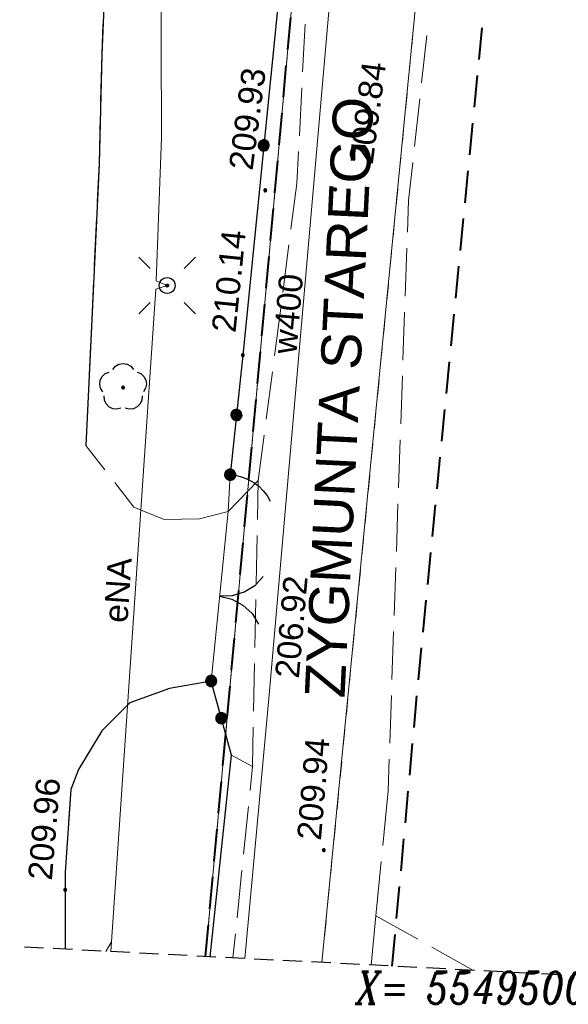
# Model space of a CAD drawing. Header units: metres. Extents: x 7419414 to 7419803, y 5549484 to 5549731.
# Tile 2 of 102: x 7419430 to 7419447, y 5549500 to 5549531. Entities that reach past the tile are written whole.
import ezdxf

# ---------------------------------------------------------------- set-up
doc = ezdxf.new("R2010")
doc.units = ezdxf.units.M
doc.header["$MEASUREMENT"] = 0
doc.layers.get('0').update_dxf_attribs({"color": 250})
for name, color, linetype, lineweight in [('EGDE', 7, 'Continuous', 13), ('EGUG', 96, 'Continuous', 13), ('GELULI_O', 7, 'Continuous', 13), ('GUPPRZ_O', 7, 'Continuous', 13), ('LINIE ROZGRANICZAJĄCE MPZP', 212, 'Continuous', 0), ('OTKJ', 7, 'Continuous', 13), ('OTKK', 7, 'Continuous', 30), ('OTOB', 7, 'Continuous', 13), ('OTOF', 7, 'Continuous', 13), ('OTOO', 7, 'Continuous', 30), ('OTRS_O', 7, 'Continuous', 13), ('SUEP', 1, 'Continuous', 13), ('SUEP_O', 1, 'Continuous', 13), ('SUWP', 5, 'Continuous', 13), ('SUWP_O', 5, 'Continuous', 13), ('UEEPA_512', 250, 'Continuous', 0), ('Zakres', 7, 'Continuous', 0)]:
    doc.layers.add(name, color=color, linetype=linetype, lineweight=lineweight)
doc.styles.add('Arial', font='arial.ttf')

msp = doc.modelspace()

# ---------------------------------------------------------------- hatches: boundary and pattern name
at = {"linetype": 'Continuous'}
for points in [[(7419437.535, 5549526.85), (7419437.49, 5549526.861), (7419437.45, 5549526.882), (7419437.417, 5549526.914), (7419437.392, 5549526.953), (7419437.379, 5549526.996), (7419437.378, 5549527.042), (7419437.388, 5549527.086), (7419437.41, 5549527.127), (7419437.441, 5549527.16), (7419437.48, 5549527.184), (7419437.524, 5549527.197), (7419437.569, 5549527.199), (7419437.614, 5549527.188), (7419437.654, 5549527.167), (7419437.687, 5549527.135), (7419437.712, 5549527.096), (7419437.725, 5549527.053), (7419437.726, 5549527.007), (7419437.716, 5549526.963), (7419437.694, 5549526.922), (7419437.663, 5549526.889), (7419437.624, 5549526.865), (7419437.58, 5549526.852)], [(7419437.535, 5549526.85), (7419437.49, 5549526.861), (7419437.45, 5549526.882), (7419437.417, 5549526.914), (7419437.392, 5549526.953), (7419437.379, 5549526.996), (7419437.378, 5549527.042), (7419437.388, 5549527.086), (7419437.41, 5549527.127), (7419437.441, 5549527.16), (7419437.48, 5549527.184), (7419437.524, 5549527.197), (7419437.569, 5549527.199), (7419437.614, 5549527.188), (7419437.654, 5549527.167), (7419437.687, 5549527.135), (7419437.712, 5549527.096), (7419437.725, 5549527.053), (7419437.726, 5549527.007), (7419437.716, 5549526.963), (7419437.694, 5549526.922), (7419437.663, 5549526.889), (7419437.624, 5549526.865), (7419437.58, 5549526.852)], [(7419437.6, 5549525.575), (7419437.588, 5549525.577), (7419437.577, 5549525.581), (7419437.568, 5549525.588), (7419437.561, 5549525.597), (7419437.557, 5549525.608), (7419437.555, 5549525.62), (7419437.557, 5549525.632), (7419437.561, 5549525.642), (7419437.568, 5549525.652), (7419437.577, 5549525.659), (7419437.588, 5549525.663), (7419437.6, 5549525.665), (7419437.612, 5549525.663), (7419437.622, 5549525.659), (7419437.632, 5549525.652), (7419437.639, 5549525.642), (7419437.643, 5549525.632), (7419437.645, 5549525.62), (7419437.643, 5549525.608), (7419437.639, 5549525.597), (7419437.632, 5549525.588), (7419437.622, 5549525.581), (7419437.612, 5549525.577)], [(7419439.79, 5549525.605), (7419439.778, 5549525.607), (7419439.768, 5549525.611), (7419439.758, 5549525.618), (7419439.751, 5549525.628), (7419439.747, 5549525.638), (7419439.745, 5549525.65), (7419439.747, 5549525.662), (7419439.751, 5549525.673), (7419439.758, 5549525.682), (7419439.768, 5549525.689), (7419439.778, 5549525.693), (7419439.79, 5549525.695), (7419439.802, 5549525.693), (7419439.812, 5549525.689), (7419439.822, 5549525.682), (7419439.829, 5549525.673), (7419439.833, 5549525.662), (7419439.835, 5549525.65), (7419439.833, 5549525.638), (7419439.829, 5549525.628), (7419439.822, 5549525.618), (7419439.812, 5549525.611), (7419439.802, 5549525.607)], [(7419434.532, 5549522.595), (7419434.52, 5549522.596), (7419434.51, 5549522.6), (7419434.5, 5549522.606), (7419434.493, 5549522.614), (7419434.488, 5549522.624), (7419434.485, 5549522.634), (7419434.485, 5549522.646), (7419434.489, 5549522.658), (7419434.495, 5549522.669), (7419434.506, 5549522.678), (7419434.517, 5549522.683), (7419434.529, 5549522.685), (7419434.542, 5549522.683), (7419434.551, 5549522.68), (7419434.56, 5549522.673), (7419434.568, 5549522.664), (7419434.573, 5549522.653), (7419434.575, 5549522.641), (7419434.574, 5549522.632), (7419434.571, 5549522.621), (7419434.563, 5549522.61), (7419434.555, 5549522.602), (7419434.544, 5549522.597)], [(7419436.896, 5549520.417), (7419436.884, 5549520.419), (7419436.873, 5549520.423), (7419436.864, 5549520.43), (7419436.857, 5549520.44), (7419436.853, 5549520.45), (7419436.851, 5549520.462), (7419436.853, 5549520.474), (7419436.857, 5549520.485), (7419436.864, 5549520.494), (7419436.873, 5549520.501), (7419436.884, 5549520.505), (7419436.896, 5549520.507), (7419436.908, 5549520.505), (7419436.918, 5549520.501), (7419436.928, 5549520.494), (7419436.935, 5549520.485), (7419436.939, 5549520.474), (7419436.941, 5549520.462), (7419436.939, 5549520.45), (7419436.935, 5549520.44), (7419436.928, 5549520.43), (7419436.918, 5549520.423), (7419436.908, 5549520.419)], [(7419433.15, 5549519.405), (7419433.136, 5549519.407), (7419433.124, 5549519.414), (7419433.114, 5549519.424), (7419433.107, 5549519.436), (7419433.105, 5549519.45), (7419433.107, 5549519.464), (7419433.114, 5549519.476), (7419433.124, 5549519.486), (7419433.136, 5549519.493), (7419433.15, 5549519.495), (7419433.164, 5549519.493), (7419433.176, 5549519.486), (7419433.186, 5549519.476), (7419433.193, 5549519.464), (7419433.195, 5549519.45), (7419433.193, 5549519.436), (7419433.186, 5549519.424), (7419433.176, 5549519.414), (7419433.164, 5549519.407)], [(7419436.68, 5549518.416), (7419436.636, 5549518.427), (7419436.596, 5549518.449), (7419436.562, 5549518.48), (7419436.539, 5549518.519), (7419436.526, 5549518.563), (7419436.524, 5549518.609), (7419436.535, 5549518.653), (7419436.557, 5549518.693), (7419436.588, 5549518.727), (7419436.627, 5549518.75), (7419436.671, 5549518.763), (7419436.717, 5549518.765), (7419436.761, 5549518.754), (7419436.801, 5549518.732), (7419436.835, 5549518.701), (7419436.858, 5549518.662), (7419436.871, 5549518.618), (7419436.873, 5549518.572), (7419436.862, 5549518.528), (7419436.84, 5549518.488), (7419436.809, 5549518.454), (7419436.77, 5549518.431), (7419436.726, 5549518.418)], [(7419436.68, 5549518.416), (7419436.636, 5549518.427), (7419436.596, 5549518.449), (7419436.562, 5549518.48), (7419436.539, 5549518.519), (7419436.526, 5549518.563), (7419436.524, 5549518.609), (7419436.535, 5549518.653), (7419436.557, 5549518.693), (7419436.588, 5549518.727), (7419436.627, 5549518.75), (7419436.671, 5549518.763), (7419436.717, 5549518.765), (7419436.761, 5549518.754), (7419436.801, 5549518.732), (7419436.835, 5549518.701), (7419436.858, 5549518.662), (7419436.871, 5549518.618), (7419436.873, 5549518.572), (7419436.862, 5549518.528), (7419436.84, 5549518.488), (7419436.809, 5549518.454), (7419436.77, 5549518.431), (7419436.726, 5549518.418)], [(7419436.483, 5549516.545), (7419436.438, 5549516.556), (7419436.398, 5549516.577), (7419436.365, 5549516.609), (7419436.341, 5549516.648), (7419436.328, 5549516.692), (7419436.327, 5549516.737), (7419436.338, 5549516.782), (7419436.359, 5549516.822), (7419436.391, 5549516.855), (7419436.43, 5549516.879), (7419436.474, 5549516.892), (7419436.519, 5549516.893), (7419436.564, 5549516.882), (7419436.604, 5549516.861), (7419436.637, 5549516.829), (7419436.661, 5549516.79), (7419436.674, 5549516.746), (7419436.675, 5549516.701), (7419436.664, 5549516.656), (7419436.643, 5549516.616), (7419436.611, 5549516.583), (7419436.572, 5549516.559), (7419436.528, 5549516.546)], [(7419435.91, 5549510.089), (7419435.864, 5549510.095), (7419435.822, 5549510.112), (7419435.786, 5549510.14), (7419435.758, 5549510.176), (7419435.74, 5549510.218), (7419435.734, 5549510.263), (7419435.74, 5549510.309), (7419435.757, 5549510.351), (7419435.785, 5549510.387), (7419435.821, 5549510.415), (7419435.863, 5549510.433), (7419435.908, 5549510.439), (7419435.954, 5549510.433), (7419435.996, 5549510.416), (7419436.032, 5549510.388), (7419436.06, 5549510.352), (7419436.078, 5549510.31), (7419436.084, 5549510.265), (7419436.078, 5549510.219), (7419436.061, 5549510.177), (7419436.033, 5549510.141), (7419435.997, 5549510.113), (7419435.955, 5549510.095)], [(7419436.226, 5549508.927), (7419436.181, 5549508.933), (7419436.139, 5549508.95), (7419436.102, 5549508.978), (7419436.074, 5549509.014), (7419436.057, 5549509.056), (7419436.051, 5549509.101), (7419436.056, 5549509.147), (7419436.074, 5549509.189), (7419436.101, 5549509.225), (7419436.137, 5549509.253), (7419436.18, 5549509.271), (7419436.225, 5549509.277), (7419436.27, 5549509.271), (7419436.312, 5549509.254), (7419436.349, 5549509.226), (7419436.377, 5549509.19), (7419436.394, 5549509.148), (7419436.4, 5549509.103), (7419436.395, 5549509.057), (7419436.377, 5549509.015), (7419436.35, 5549508.979), (7419436.314, 5549508.951), (7419436.271, 5549508.933)], [(7419436.226, 5549508.927), (7419436.181, 5549508.933), (7419436.139, 5549508.95), (7419436.102, 5549508.978), (7419436.074, 5549509.014), (7419436.057, 5549509.056), (7419436.051, 5549509.101), (7419436.056, 5549509.147), (7419436.074, 5549509.189), (7419436.101, 5549509.225), (7419436.137, 5549509.253), (7419436.18, 5549509.271), (7419436.225, 5549509.277), (7419436.27, 5549509.271), (7419436.312, 5549509.254), (7419436.349, 5549509.226), (7419436.377, 5549509.19), (7419436.394, 5549509.148), (7419436.4, 5549509.103), (7419436.395, 5549509.057), (7419436.377, 5549509.015), (7419436.35, 5549508.979), (7419436.314, 5549508.951), (7419436.271, 5549508.933)], [(7419439.43, 5549504.925), (7419439.418, 5549504.927), (7419439.407, 5549504.931), (7419439.398, 5549504.938), (7419439.391, 5549504.948), (7419439.387, 5549504.958), (7419439.385, 5549504.97), (7419439.387, 5549504.982), (7419439.391, 5549504.993), (7419439.398, 5549505.002), (7419439.407, 5549505.009), (7419439.418, 5549505.013), (7419439.43, 5549505.015), (7419439.442, 5549505.013), (7419439.452, 5549505.009), (7419439.462, 5549505.002), (7419439.469, 5549504.993), (7419439.473, 5549504.982), (7419439.475, 5549504.97), (7419439.473, 5549504.958), (7419439.469, 5549504.948), (7419439.462, 5549504.938), (7419439.452, 5549504.931), (7419439.442, 5549504.927)], [(7419431.34, 5549503.685), (7419431.328, 5549503.687), (7419431.318, 5549503.691), (7419431.308, 5549503.698), (7419431.301, 5549503.707), (7419431.297, 5549503.718), (7419431.295, 5549503.73), (7419431.297, 5549503.742), (7419431.301, 5549503.752), (7419431.308, 5549503.762), (7419431.318, 5549503.769), (7419431.328, 5549503.773), (7419431.34, 5549503.775), (7419431.352, 5549503.773), (7419431.363, 5549503.769), (7419431.372, 5549503.762), (7419431.379, 5549503.752), (7419431.383, 5549503.742), (7419431.385, 5549503.73), (7419431.383, 5549503.718), (7419431.379, 5549503.707), (7419431.372, 5549503.698), (7419431.363, 5549503.691), (7419431.352, 5549503.687)]]:
    msp.add_hatch(color=0, dxfattribs=at).paths.add_polyline_path(points)

# ---------------------------------------------------------------- linework, layer by layer
at = {"color": 0, "linetype": 'Continuous'}
for p, q in [((7419433.646, 5549523.524), (7419434, 5549523.17)), ((7419435.414, 5549523.524), (7419435.06, 5549523.17)), ((7419433.646, 5549521.756), (7419434, 5549522.11)), ((7419435.414, 5549521.756), (7419435.06, 5549522.11))]:
    msp.add_line(p, q, dxfattribs=at)
at = {"color": 0, "linetype": 'Continuous', "flags": 128}
for points in [[(7419437.569, 5549527.199), (7419437.524, 5549527.197), (7419437.48, 5549527.184), (7419437.441, 5549527.16), (7419437.41, 5549527.127), (7419437.388, 5549527.086), (7419437.378, 5549527.042), (7419437.379, 5549526.996), (7419437.392, 5549526.953), (7419437.417, 5549526.914), (7419437.45, 5549526.882), (7419437.49, 5549526.861), (7419437.535, 5549526.85), (7419437.58, 5549526.852), (7419437.624, 5549526.865), (7419437.663, 5549526.889), (7419437.694, 5549526.922), (7419437.716, 5549526.963), (7419437.726, 5549527.007), (7419437.725, 5549527.053), (7419437.712, 5549527.096), (7419437.687, 5549527.135), (7419437.654, 5549527.167), (7419437.614, 5549527.188), (7419437.569, 5549527.199)], [(7419437.569, 5549527.199), (7419437.524, 5549527.197), (7419437.48, 5549527.184), (7419437.441, 5549527.16), (7419437.41, 5549527.127), (7419437.388, 5549527.086), (7419437.378, 5549527.042), (7419437.379, 5549526.996), (7419437.392, 5549526.953), (7419437.417, 5549526.914), (7419437.45, 5549526.882), (7419437.49, 5549526.861), (7419437.535, 5549526.85), (7419437.58, 5549526.852), (7419437.624, 5549526.865), (7419437.663, 5549526.889), (7419437.694, 5549526.922), (7419437.716, 5549526.963), (7419437.726, 5549527.007), (7419437.725, 5549527.053), (7419437.712, 5549527.096), (7419437.687, 5549527.135), (7419437.654, 5549527.167), (7419437.614, 5549527.188), (7419437.569, 5549527.199)], [(7419437.555, 5549525.62), (7419437.557, 5549525.608), (7419437.561, 5549525.597), (7419437.568, 5549525.588), (7419437.577, 5549525.581), (7419437.588, 5549525.577), (7419437.6, 5549525.575), (7419437.612, 5549525.577), (7419437.622, 5549525.581), (7419437.632, 5549525.588), (7419437.639, 5549525.597), (7419437.643, 5549525.608), (7419437.645, 5549525.62), (7419437.643, 5549525.632), (7419437.639, 5549525.642), (7419437.632, 5549525.652), (7419437.622, 5549525.659), (7419437.612, 5549525.663), (7419437.6, 5549525.665), (7419437.588, 5549525.663), (7419437.577, 5549525.659), (7419437.568, 5549525.652), (7419437.561, 5549525.642), (7419437.557, 5549525.632), (7419437.555, 5549525.62)], [(7419439.745, 5549525.65), (7419439.747, 5549525.638), (7419439.751, 5549525.628), (7419439.758, 5549525.618), (7419439.768, 5549525.611), (7419439.778, 5549525.607), (7419439.79, 5549525.605), (7419439.802, 5549525.607), (7419439.812, 5549525.611), (7419439.822, 5549525.618), (7419439.829, 5549525.628), (7419439.833, 5549525.638), (7419439.835, 5549525.65), (7419439.833, 5549525.662), (7419439.829, 5549525.673), (7419439.822, 5549525.682), (7419439.812, 5549525.689), (7419439.802, 5549525.693), (7419439.79, 5549525.695), (7419439.778, 5549525.693), (7419439.768, 5549525.689), (7419439.758, 5549525.682), (7419439.751, 5549525.673), (7419439.747, 5549525.662), (7419439.745, 5549525.65)], [(7419434.53, 5549522.89), (7419434.595, 5549522.881), (7419434.655, 5549522.857), (7419434.707, 5549522.817), (7419434.747, 5549522.765), (7419434.771, 5549522.705), (7419434.78, 5549522.64), (7419434.771, 5549522.575), (7419434.747, 5549522.515), (7419434.707, 5549522.463), (7419434.655, 5549522.423), (7419434.595, 5549522.399), (7419434.53, 5549522.39), (7419434.465, 5549522.399), (7419434.405, 5549522.423), (7419434.353, 5549522.463), (7419434.313, 5549522.515), (7419434.289, 5549522.575), (7419434.28, 5549522.64), (7419434.289, 5549522.705), (7419434.313, 5549522.765), (7419434.353, 5549522.817), (7419434.405, 5549522.857), (7419434.465, 5549522.881), (7419434.53, 5549522.89)], [(7419434.529, 5549522.685), (7419434.542, 5549522.683), (7419434.551, 5549522.68), (7419434.56, 5549522.673), (7419434.568, 5549522.664), (7419434.573, 5549522.653), (7419434.575, 5549522.641), (7419434.574, 5549522.632), (7419434.571, 5549522.621), (7419434.563, 5549522.61), (7419434.555, 5549522.602), (7419434.544, 5549522.597), (7419434.532, 5549522.595), (7419434.52, 5549522.596), (7419434.51, 5549522.6), (7419434.5, 5549522.606), (7419434.493, 5549522.614), (7419434.488, 5549522.624), (7419434.485, 5549522.634), (7419434.485, 5549522.646), (7419434.489, 5549522.658), (7419434.495, 5549522.669), (7419434.506, 5549522.678), (7419434.517, 5549522.683), (7419434.529, 5549522.685)], [(7419436.851, 5549520.462), (7419436.853, 5549520.45), (7419436.857, 5549520.44), (7419436.864, 5549520.43), (7419436.873, 5549520.423), (7419436.884, 5549520.419), (7419436.896, 5549520.417), (7419436.908, 5549520.419), (7419436.918, 5549520.423), (7419436.928, 5549520.43), (7419436.935, 5549520.44), (7419436.939, 5549520.45), (7419436.941, 5549520.462), (7419436.939, 5549520.474), (7419436.935, 5549520.485), (7419436.928, 5549520.494), (7419436.918, 5549520.501), (7419436.908, 5549520.505), (7419436.896, 5549520.507), (7419436.884, 5549520.505), (7419436.873, 5549520.501), (7419436.864, 5549520.494), (7419436.857, 5549520.485), (7419436.853, 5549520.474), (7419436.851, 5549520.462)], [(7419433.15, 5549519.405), (7419433.164, 5549519.407), (7419433.176, 5549519.414), (7419433.186, 5549519.424), (7419433.193, 5549519.436), (7419433.195, 5549519.45), (7419433.193, 5549519.464), (7419433.186, 5549519.476), (7419433.176, 5549519.486), (7419433.164, 5549519.493), (7419433.15, 5549519.495), (7419433.136, 5549519.493), (7419433.124, 5549519.486), (7419433.114, 5549519.476), (7419433.107, 5549519.464), (7419433.105, 5549519.45), (7419433.107, 5549519.436), (7419433.114, 5549519.424), (7419433.124, 5549519.414), (7419433.136, 5549519.407), (7419433.15, 5549519.405)], [(7419436.717, 5549518.765), (7419436.671, 5549518.763), (7419436.627, 5549518.75), (7419436.588, 5549518.727), (7419436.557, 5549518.693), (7419436.535, 5549518.653), (7419436.524, 5549518.609), (7419436.526, 5549518.563), (7419436.539, 5549518.519), (7419436.562, 5549518.48), (7419436.596, 5549518.449), (7419436.636, 5549518.427), (7419436.68, 5549518.416), (7419436.726, 5549518.418), (7419436.77, 5549518.431), (7419436.809, 5549518.454), (7419436.84, 5549518.488), (7419436.862, 5549518.528), (7419436.873, 5549518.572), (7419436.871, 5549518.618), (7419436.858, 5549518.662), (7419436.835, 5549518.701), (7419436.801, 5549518.732), (7419436.761, 5549518.754), (7419436.717, 5549518.765)], [(7419436.717, 5549518.765), (7419436.671, 5549518.763), (7419436.627, 5549518.75), (7419436.588, 5549518.727), (7419436.557, 5549518.693), (7419436.535, 5549518.653), (7419436.524, 5549518.609), (7419436.526, 5549518.563), (7419436.539, 5549518.519), (7419436.562, 5549518.48), (7419436.596, 5549518.449), (7419436.636, 5549518.427), (7419436.68, 5549518.416), (7419436.726, 5549518.418), (7419436.77, 5549518.431), (7419436.809, 5549518.454), (7419436.84, 5549518.488), (7419436.862, 5549518.528), (7419436.873, 5549518.572), (7419436.871, 5549518.618), (7419436.858, 5549518.662), (7419436.835, 5549518.701), (7419436.801, 5549518.732), (7419436.761, 5549518.754), (7419436.717, 5549518.765)], [(7419436.519, 5549516.893), (7419436.474, 5549516.892), (7419436.43, 5549516.879), (7419436.391, 5549516.855), (7419436.359, 5549516.822), (7419436.338, 5549516.782), (7419436.327, 5549516.737), (7419436.328, 5549516.692), (7419436.341, 5549516.648), (7419436.365, 5549516.609), (7419436.398, 5549516.577), (7419436.438, 5549516.556), (7419436.483, 5549516.545), (7419436.528, 5549516.546), (7419436.572, 5549516.559), (7419436.611, 5549516.583), (7419436.643, 5549516.616), (7419436.664, 5549516.656), (7419436.675, 5549516.701), (7419436.674, 5549516.746), (7419436.661, 5549516.79), (7419436.637, 5549516.829), (7419436.604, 5549516.861), (7419436.564, 5549516.882), (7419436.519, 5549516.893)], [(7419435.955, 5549510.095), (7419435.997, 5549510.113), (7419436.033, 5549510.141), (7419436.061, 5549510.177), (7419436.078, 5549510.219), (7419436.084, 5549510.265), (7419436.078, 5549510.31), (7419436.06, 5549510.352), (7419436.032, 5549510.388), (7419435.996, 5549510.416), (7419435.954, 5549510.433), (7419435.908, 5549510.439), (7419435.863, 5549510.433), (7419435.821, 5549510.415), (7419435.785, 5549510.387), (7419435.757, 5549510.351), (7419435.74, 5549510.309), (7419435.734, 5549510.263), (7419435.74, 5549510.218), (7419435.758, 5549510.176), (7419435.786, 5549510.14), (7419435.822, 5549510.112), (7419435.864, 5549510.095), (7419435.91, 5549510.089), (7419435.955, 5549510.095)], [(7419436.271, 5549508.933), (7419436.314, 5549508.951), (7419436.35, 5549508.979), (7419436.377, 5549509.015), (7419436.395, 5549509.057), (7419436.4, 5549509.103), (7419436.394, 5549509.148), (7419436.377, 5549509.19), (7419436.349, 5549509.226), (7419436.312, 5549509.254), (7419436.27, 5549509.271), (7419436.225, 5549509.277), (7419436.18, 5549509.271), (7419436.137, 5549509.253), (7419436.101, 5549509.225), (7419436.074, 5549509.189), (7419436.056, 5549509.147), (7419436.051, 5549509.101), (7419436.057, 5549509.056), (7419436.074, 5549509.014), (7419436.102, 5549508.978), (7419436.139, 5549508.95), (7419436.181, 5549508.933), (7419436.226, 5549508.927), (7419436.271, 5549508.933)], [(7419436.271, 5549508.933), (7419436.314, 5549508.951), (7419436.35, 5549508.979), (7419436.377, 5549509.015), (7419436.395, 5549509.057), (7419436.4, 5549509.103), (7419436.394, 5549509.148), (7419436.377, 5549509.19), (7419436.349, 5549509.226), (7419436.312, 5549509.254), (7419436.27, 5549509.271), (7419436.225, 5549509.277), (7419436.18, 5549509.271), (7419436.137, 5549509.253), (7419436.101, 5549509.225), (7419436.074, 5549509.189), (7419436.056, 5549509.147), (7419436.051, 5549509.101), (7419436.057, 5549509.056), (7419436.074, 5549509.014), (7419436.102, 5549508.978), (7419436.139, 5549508.95), (7419436.181, 5549508.933), (7419436.226, 5549508.927), (7419436.271, 5549508.933)], [(7419439.385, 5549504.97), (7419439.387, 5549504.958), (7419439.391, 5549504.948), (7419439.398, 5549504.938), (7419439.407, 5549504.931), (7419439.418, 5549504.927), (7419439.43, 5549504.925), (7419439.442, 5549504.927), (7419439.452, 5549504.931), (7419439.462, 5549504.938), (7419439.469, 5549504.948), (7419439.473, 5549504.958), (7419439.475, 5549504.97), (7419439.473, 5549504.982), (7419439.469, 5549504.993), (7419439.462, 5549505.002), (7419439.452, 5549505.009), (7419439.442, 5549505.013), (7419439.43, 5549505.015), (7419439.418, 5549505.013), (7419439.407, 5549505.009), (7419439.398, 5549505.002), (7419439.391, 5549504.993), (7419439.387, 5549504.982), (7419439.385, 5549504.97)], [(7419431.295, 5549503.73), (7419431.297, 5549503.718), (7419431.301, 5549503.707), (7419431.308, 5549503.698), (7419431.318, 5549503.691), (7419431.328, 5549503.687), (7419431.34, 5549503.685), (7419431.352, 5549503.687), (7419431.363, 5549503.691), (7419431.372, 5549503.698), (7419431.379, 5549503.707), (7419431.383, 5549503.718), (7419431.385, 5549503.73), (7419431.383, 5549503.742), (7419431.379, 5549503.752), (7419431.372, 5549503.762), (7419431.363, 5549503.769), (7419431.352, 5549503.773), (7419431.34, 5549503.775), (7419431.328, 5549503.773), (7419431.318, 5549503.769), (7419431.308, 5549503.762), (7419431.301, 5549503.752), (7419431.297, 5549503.742), (7419431.295, 5549503.73)]]:
    msp.add_lwpolyline(points, close=True, dxfattribs=at)
for points in [[(7419432.826, 5549520.013), (7419432.909, 5549520.113), (7419433.022, 5549520.177), (7419433.15, 5549520.2), (7419433.278, 5549520.177), (7419433.391, 5549520.113), (7419433.474, 5549520.013)], [(7419432.514, 5549519.316), (7419432.445, 5549519.426), (7419432.419, 5549519.553), (7419432.437, 5549519.682), (7419432.498, 5549519.797), (7419432.594, 5549519.884), (7419432.714, 5549519.932)], [(7419433.586, 5549519.932), (7419433.706, 5549519.884), (7419433.802, 5549519.797), (7419433.863, 5549519.682), (7419433.881, 5549519.553), (7419433.855, 5549519.426), (7419433.786, 5549519.316)], [(7419433.081, 5549518.804), (7419432.955, 5549518.772), (7419432.826, 5549518.786), (7419432.709, 5549518.843), (7419432.619, 5549518.937), (7419432.566, 5549519.055), (7419432.557, 5549519.185)], [(7419433.743, 5549519.185), (7419433.734, 5549519.055), (7419433.681, 5549518.937), (7419433.591, 5549518.843), (7419433.474, 5549518.786), (7419433.345, 5549518.772), (7419433.219, 5549518.804)], [(7419436.501, 5549516.719), (7419436.696, 5549516.695), (7419436.886, 5549516.646), (7419437.068, 5549516.573), (7419437.238, 5549516.476), (7419437.395, 5549516.358), (7419437.535, 5549516.22), (7419437.656, 5549516.066), (7419437.756, 5549515.897)], [(7419437.539, 5549513.535), (7419437.271, 5549513.249), (7419436.939, 5549513.043), (7419436.564, 5549512.929), (7419436.172, 5549512.917)], [(7419436.172, 5549512.917), (7419436.554, 5549512.828), (7419436.899, 5549512.643), (7419437.185, 5549512.375), (7419437.391, 5549512.042)]]:
    msp.add_lwpolyline(points, dxfattribs=at)
at = {"layer": 'EGDE', "color": 250, "linetype": 'Continuous', "lineweight": 0, "flags": 128}
for points in [[(7419622.687, 5549655.462), (7419619.81, 5549655.03), (7419609.66, 5549653.24), (7419589.07, 5549649.42), (7419557.7, 5549643.96), (7419540.13, 5549643.06), (7419523.27, 5549643.29), (7419509.38, 5549641.39), (7419462.29, 5549628.43), (7419462.45, 5549628.77), (7419446.03, 5549630.99), (7419446.66, 5549622.15), (7419435.73, 5549501.644)], [(7419439.375, 5549501.456), (7419449.43, 5549604.09), (7419450.45, 5549614.49), (7419451.3, 5549617.85), (7419452.51, 5549620.06), (7419454.77, 5549622.45), (7419458.98, 5549625.04), (7419462.38, 5549626.43), (7419462.7, 5549626.56), (7419482.9, 5549629.97), (7419487.71, 5549630.61), (7419562.5, 5549640.55), (7419590.93, 5549644.33), (7419591.23, 5549646.31), (7419603.9, 5549648.9), (7419609.52, 5549650.05), (7419619.85, 5549651.97), (7419622.322, 5549652.355)], [(7419435.73, 5549501.644), (7419446.66, 5549622.15), (7419446.03, 5549630.99), (7419445.69, 5549630.61), (7419433.076, 5549628.608)], [(7419447.714, 5549501.025), (7419450.09, 5549531.19), (7419459.99, 5549593.07), (7419462.12, 5549617.26), (7419462.22, 5549620.86), (7419457.3, 5549616.58), (7419452.54, 5549610.11), (7419449.43, 5549604.09), (7419439.375, 5549501.456)]]:
    msp.add_lwpolyline(points, dxfattribs=at)
at = {"layer": 'EGUG', "color": 96, "linetype": 'Continuous', "lineweight": 13}
for p, q in [((7419438.327, 5549530.277), (7419438.372, 5549530.775)), ((7419438.372, 5549530.775), (7419438.327, 5549530.277)), ((7419442.233, 5549530.629), (7419442.185, 5549530.131)), ((7419442.185, 5549530.131), (7419442.233, 5549530.629)), ((7419438.237, 5549529.281), (7419438.282, 5549529.779)), ((7419438.282, 5549529.779), (7419438.237, 5549529.281)), ((7419442.136, 5549529.634), (7419442.087, 5549529.136)), ((7419442.087, 5549529.136), (7419442.136, 5549529.634)), ((7419438.146, 5549528.285), (7419438.192, 5549528.783)), ((7419438.192, 5549528.783), (7419438.146, 5549528.285)), ((7419442.038, 5549528.638), (7419441.99, 5549528.141)), ((7419441.99, 5549528.141), (7419442.038, 5549528.638)), ((7419438.056, 5549527.289), (7419438.101, 5549527.787)), ((7419438.101, 5549527.787), (7419438.056, 5549527.289)), ((7419441.941, 5549527.643), (7419441.892, 5549527.146)), ((7419441.892, 5549527.146), (7419441.941, 5549527.643)), ((7419437.966, 5549526.293), (7419438.011, 5549526.791)), ((7419438.011, 5549526.791), (7419437.966, 5549526.293)), ((7419441.843, 5549526.648), (7419441.795, 5549526.15)), ((7419441.795, 5549526.15), (7419441.843, 5549526.648)), ((7419437.875, 5549525.297), (7419437.921, 5549525.795)), ((7419437.921, 5549525.795), (7419437.875, 5549525.297)), ((7419441.746, 5549525.653), (7419441.697, 5549525.155)), ((7419441.697, 5549525.155), (7419441.746, 5549525.653)), ((7419437.785, 5549524.301), (7419437.83, 5549524.799)), ((7419437.83, 5549524.799), (7419437.785, 5549524.301)), ((7419441.648, 5549524.658), (7419441.6, 5549524.16)), ((7419441.6, 5549524.16), (7419441.648, 5549524.658)), ((7419437.695, 5549523.306), (7419437.74, 5549523.803)), ((7419437.74, 5549523.803), (7419437.695, 5549523.306)), ((7419441.551, 5549523.662), (7419441.502, 5549523.165)), ((7419441.502, 5549523.165), (7419441.551, 5549523.662)), ((7419437.604, 5549522.31), (7419437.65, 5549522.808)), ((7419437.65, 5549522.808), (7419437.604, 5549522.31)), ((7419441.453, 5549522.667), (7419441.405, 5549522.169)), ((7419441.405, 5549522.169), (7419441.453, 5549522.667)), ((7419437.514, 5549521.314), (7419437.559, 5549521.812)), ((7419437.559, 5549521.812), (7419437.514, 5549521.314)), ((7419441.356, 5549521.672), (7419441.307, 5549521.174)), ((7419441.307, 5549521.174), (7419441.356, 5549521.672)), ((7419437.424, 5549520.318), (7419437.469, 5549520.816)), ((7419437.469, 5549520.816), (7419437.424, 5549520.318)), ((7419441.258, 5549520.677), (7419441.21, 5549520.179)), ((7419441.21, 5549520.179), (7419441.258, 5549520.677)), ((7419437.334, 5549519.322), (7419437.379, 5549519.82)), ((7419437.379, 5549519.82), (7419437.334, 5549519.322)), ((7419441.161, 5549519.681), (7419441.112, 5549519.184)), ((7419441.112, 5549519.184), (7419441.161, 5549519.681)), ((7419437.243, 5549518.326), (7419437.288, 5549518.824)), ((7419437.288, 5549518.824), (7419437.243, 5549518.326)), ((7419441.063, 5549518.686), (7419441.015, 5549518.188)), ((7419441.015, 5549518.188), (7419441.063, 5549518.686)), ((7419437.153, 5549517.33), (7419437.198, 5549517.828)), ((7419437.198, 5549517.828), (7419437.153, 5549517.33)), ((7419440.966, 5549517.691), (7419440.917, 5549517.193)), ((7419440.917, 5549517.193), (7419440.966, 5549517.691)), ((7419437.063, 5549516.334), (7419437.108, 5549516.832)), ((7419437.108, 5549516.832), (7419437.063, 5549516.334)), ((7419440.868, 5549516.696), (7419440.82, 5549516.198)), ((7419440.82, 5549516.198), (7419440.868, 5549516.696)), ((7419436.972, 5549515.338), (7419437.017, 5549515.836)), ((7419437.017, 5549515.836), (7419436.972, 5549515.338)), ((7419440.771, 5549515.7), (7419440.722, 5549515.203)), ((7419440.722, 5549515.203), (7419440.771, 5549515.7)), ((7419436.882, 5549514.342), (7419436.927, 5549514.84)), ((7419436.927, 5549514.84), (7419436.882, 5549514.342)), ((7419440.673, 5549514.705), (7419440.625, 5549514.208)), ((7419440.625, 5549514.208), (7419440.673, 5549514.705)), ((7419436.792, 5549513.346), (7419436.837, 5549513.844)), ((7419436.837, 5549513.844), (7419436.792, 5549513.346)), ((7419440.576, 5549513.71), (7419440.527, 5549513.212)), ((7419440.527, 5549513.212), (7419440.576, 5549513.71)), ((7419436.701, 5549512.351), (7419436.746, 5549512.848)), ((7419436.746, 5549512.848), (7419436.701, 5549512.351)), ((7419440.478, 5549512.715), (7419440.43, 5549512.217)), ((7419440.43, 5549512.217), (7419440.478, 5549512.715)), ((7419436.611, 5549511.355), (7419436.656, 5549511.853)), ((7419436.656, 5549511.853), (7419436.611, 5549511.355)), ((7419440.381, 5549511.719), (7419440.332, 5549511.222)), ((7419440.332, 5549511.222), (7419440.381, 5549511.719)), ((7419436.521, 5549510.359), (7419436.566, 5549510.857)), ((7419436.566, 5549510.857), (7419436.521, 5549510.359)), ((7419440.283, 5549510.724), (7419440.235, 5549510.227)), ((7419440.235, 5549510.227), (7419440.283, 5549510.724)), ((7419436.43, 5549509.363), (7419436.475, 5549509.861)), ((7419436.475, 5549509.861), (7419436.43, 5549509.363)), ((7419440.186, 5549509.729), (7419440.137, 5549509.231)), ((7419440.137, 5549509.231), (7419440.186, 5549509.729)), ((7419436.34, 5549508.367), (7419436.385, 5549508.865)), ((7419436.385, 5549508.865), (7419436.34, 5549508.367)), ((7419440.088, 5549508.734), (7419440.04, 5549508.236)), ((7419440.04, 5549508.236), (7419440.088, 5549508.734)), ((7419436.25, 5549507.371), (7419436.295, 5549507.869)), ((7419436.295, 5549507.869), (7419436.25, 5549507.371)), ((7419439.991, 5549507.739), (7419439.942, 5549507.241)), ((7419439.942, 5549507.241), (7419439.991, 5549507.739)), ((7419436.159, 5549506.375), (7419436.204, 5549506.873)), ((7419436.204, 5549506.873), (7419436.159, 5549506.375)), ((7419439.893, 5549506.743), (7419439.845, 5549506.246)), ((7419439.845, 5549506.246), (7419439.893, 5549506.743)), ((7419436.069, 5549505.379), (7419436.114, 5549505.877)), ((7419436.114, 5549505.877), (7419436.069, 5549505.379)), ((7419439.796, 5549505.748), (7419439.747, 5549505.25)), ((7419439.747, 5549505.25), (7419439.796, 5549505.748)), ((7419435.979, 5549504.383), (7419436.024, 5549504.881)), ((7419436.024, 5549504.881), (7419435.979, 5549504.383)), ((7419439.698, 5549504.753), (7419439.65, 5549504.255)), ((7419439.65, 5549504.255), (7419439.698, 5549504.753)), ((7419435.888, 5549503.387), (7419435.933, 5549503.885)), ((7419435.933, 5549503.885), (7419435.888, 5549503.387)), ((7419439.601, 5549503.758), (7419439.552, 5549503.26)), ((7419439.552, 5549503.26), (7419439.601, 5549503.758)), ((7419435.798, 5549502.391), (7419435.843, 5549502.889)), ((7419435.843, 5549502.889), (7419435.798, 5549502.391)), ((7419439.503, 5549502.762), (7419439.455, 5549502.265)), ((7419439.455, 5549502.265), (7419439.503, 5549502.762)), ((7419435.73, 5549501.644), (7419435.753, 5549501.893)), ((7419435.753, 5549501.893), (7419435.73, 5549501.644)), ((7419439.406, 5549501.767), (7419439.375, 5549501.456)), ((7419439.375, 5549501.456), (7419439.406, 5549501.767))]:
    msp.add_line(p, q, dxfattribs=at)
at = {"layer": 'LINIE ROZGRANICZAJĄCE MPZP', "color": 212, "linetype": 'Continuous', "lineweight": 40}
for p, q in [((7419438.305, 5549530.028), (7419438.395, 5549531.024)), ((7419444.292, 5549529.712), (7419444.389, 5549530.708)), ((7419438.169, 5549528.534), (7419438.259, 5549529.53)), ((7419444.146, 5549528.219), (7419444.243, 5549529.215)), ((7419438.034, 5549527.04), (7419438.124, 5549528.036)), ((7419444, 5549526.726), (7419444.097, 5549527.722)), ((7419437.898, 5549525.546), (7419437.988, 5549526.542)), ((7419443.854, 5549525.234), (7419443.952, 5549526.229)), ((7419437.763, 5549524.052), (7419437.853, 5549525.048)), ((7419443.709, 5549523.741), (7419443.806, 5549524.736)), ((7419437.627, 5549522.558), (7419437.717, 5549523.554)), ((7419443.563, 5549522.248), (7419443.66, 5549523.243)), ((7419437.492, 5549521.065), (7419437.582, 5549522.06)), ((7419443.417, 5549520.755), (7419443.514, 5549521.75)), ((7419437.356, 5549519.571), (7419437.446, 5549520.567)), ((7419443.271, 5549519.262), (7419443.368, 5549520.257)), ((7419437.221, 5549518.077), (7419437.311, 5549519.073)), ((7419443.125, 5549517.769), (7419443.223, 5549518.764)), ((7419437.085, 5549516.583), (7419437.175, 5549517.579)), ((7419442.979, 5549516.276), (7419443.077, 5549517.271)), ((7419436.95, 5549515.089), (7419437.04, 5549516.085)), ((7419442.834, 5549514.783), (7419442.931, 5549515.779)), ((7419436.814, 5549513.595), (7419436.904, 5549514.591)), ((7419442.688, 5549513.29), (7419442.785, 5549514.286)), ((7419436.679, 5549512.101), (7419436.769, 5549513.097)), ((7419442.542, 5549511.798), (7419442.639, 5549512.793)), ((7419436.543, 5549510.607), (7419436.633, 5549511.603)), ((7419442.396, 5549510.305), (7419442.493, 5549511.3)), ((7419436.408, 5549509.114), (7419436.498, 5549510.109)), ((7419442.257, 5549508.811), (7419442.348, 5549509.807)), ((7419436.272, 5549507.62), (7419436.362, 5549508.616)), ((7419442.121, 5549507.317), (7419442.212, 5549508.313)), ((7419436.137, 5549506.126), (7419436.227, 5549507.122)), ((7419441.984, 5549505.824), (7419442.075, 5549506.819)), ((7419436.001, 5549504.632), (7419436.091, 5549505.628)), ((7419441.848, 5549504.33), (7419441.939, 5549505.326)), ((7419435.866, 5549503.138), (7419435.956, 5549504.134)), ((7419441.712, 5549502.836), (7419441.803, 5549503.832)), ((7419435.73, 5549501.644), (7419435.82, 5549502.64)), ((7419441.575, 5549501.342), (7419441.666, 5549502.338))]:
    msp.add_line(p, q, dxfattribs=at)
at = {"layer": 'OTKJ', "color": 250, "linetype": 'Continuous', "lineweight": 13}
for p, q in [((7419432.52, 5549530.824), (7419432.48, 5549529.87)), ((7419438.77, 5549529.326), (7419438.848, 5549530.824)), ((7419442.655, 5549530.47), (7419442.49, 5549528.979)), ((7419432.48, 5549529.87), (7419432.446, 5549528.41)), ((7419438.667, 5549527.329), (7419438.745, 5549528.827)), ((7419442.434, 5549528.482), (7419442.268, 5549526.991)), ((7419432.434, 5549527.91), (7419432.4, 5549526.45)), ((7419438.59, 5549525.83), (7419438.642, 5549526.83)), ((7419442.213, 5549526.494), (7419442.08, 5549525.3)), ((7419432.4, 5549526.45), (7419432.344, 5549525.264)), ((7419438.405, 5549524.408), (7419438.59, 5549525.83)), ((7419442.08, 5549525.3), (7419442.046, 5549524.308)), ((7419432.32, 5549524.764), (7419432.25, 5549523.266)), ((7419438.146, 5549522.425), (7419438.34, 5549523.912)), ((7419442.029, 5549523.808), (7419441.977, 5549522.309)), ((7419432.226, 5549522.766), (7419432.17, 5549521.58)), ((7419437.888, 5549520.441), (7419438.082, 5549521.929)), ((7419432.17, 5549521.58), (7419432.087, 5549519.86)), ((7419441.96, 5549521.81), (7419441.908, 5549520.31)), ((7419437.63, 5549518.458), (7419437.824, 5549519.945)), ((7419441.891, 5549519.811), (7419441.839, 5549518.312)), ((7419432.063, 5549519.36), (7419431.98, 5549517.64)), ((7419437.38, 5549516.54), (7419437.565, 5549517.962)), ((7419431.98, 5549517.64), (7419432.581, 5549516.872)), ((7419441.822, 5549517.812), (7419441.771, 5549516.313)), ((7419432.889, 5549516.478), (7419433.49, 5549515.71)), ((7419436.436, 5549515.57), (7419437.38, 5549516.54)), ((7419437.38, 5549516.54), (7419437.356, 5549515.316)), ((7419437.356, 5549515.316), (7419437.38, 5549516.54)), ((7419433.49, 5549515.71), (7419434.44, 5549515.32)), ((7419441.753, 5549515.813), (7419441.702, 5549514.314)), ((7419435.54, 5549515.34), (7419436.436, 5549515.57)), ((7419434.44, 5549515.32), (7419435.54, 5549515.34)), ((7419437.346, 5549514.816), (7419437.316, 5549513.317)), ((7419437.316, 5549513.317), (7419437.346, 5549514.816)), ((7419441.685, 5549513.814), (7419441.633, 5549512.315)), ((7419437.306, 5549512.817), (7419437.276, 5549511.317)), ((7419437.276, 5549511.317), (7419437.306, 5549512.817)), ((7419441.616, 5549511.816), (7419441.564, 5549510.316)), ((7419437.266, 5549510.817), (7419437.236, 5549509.318)), ((7419437.236, 5549509.318), (7419437.266, 5549510.817)), ((7419435.909, 5549510.264), (7419434.6, 5549510.03)), ((7419436.16, 5549509.343), (7419435.909, 5549510.264)), ((7419434.6, 5549510.03), (7419433.36, 5549509.58)), ((7419433.36, 5549509.58), (7419432.48, 5549508.71)), ((7419441.547, 5549509.817), (7419441.495, 5549508.318)), ((7419432.48, 5549508.71), (7419431.75, 5549507.5)), ((7419436.542, 5549507.94), (7419436.291, 5549508.861)), ((7419437.226, 5549508.818), (7419437.202, 5549507.594)), ((7419437.202, 5549507.594), (7419437.226, 5549508.818)), ((7419437.202, 5549507.594), (7419436.542, 5549507.94)), ((7419441.478, 5549507.818), (7419441.444, 5549506.826)), ((7419431.75, 5549507.5), (7419431.51, 5549506.87)), ((7419437.124, 5549506.835), (7419437.202, 5549507.594)), ((7419431.51, 5549506.87), (7419431.441, 5549505.824)), ((7419441.444, 5549506.826), (7419441.276, 5549505.119)), ((7419436.92, 5549504.846), (7419437.073, 5549506.338)), ((7419431.409, 5549505.326), (7419431.34, 5549504.28)), ((7419441.228, 5549504.621), (7419441.06, 5549502.914)), ((7419431.34, 5549504.28), (7419431.34, 5549503.326)), ((7419436.716, 5549502.856), (7419436.869, 5549504.348)), ((7419431.34, 5549502.826), (7419431.34, 5549501.871)), ((7419440.909, 5549501.377), (7419441.06, 5549502.914)), ((7419441.06, 5549502.914), (7419440.909, 5549501.377)), ((7419441.06, 5549502.914), (7419442.371, 5549502.184)), ((7419436.587, 5549501.6), (7419436.665, 5549502.359)), ((7419442.808, 5549501.941), (7419444.118, 5549501.211))]:
    msp.add_line(p, q, dxfattribs=at)
at = {"layer": 'OTKK', "color": 250, "linetype": 'Continuous', "lineweight": 30, "flags": 128}
for points in [[(7419428.875, 5549581.236), (7419429.31, 5549580.76), (7419430.21, 5549579.65), (7419430.96, 5549578.6), (7419431.89, 5549577.21), (7419432.39, 5549576.23), (7419432.96, 5549574.67), (7419433.42, 5549573.14), (7419433.91, 5549570.96), (7419433.97, 5549570.71), (7419434.08, 5549570.21), (7419434.19, 5549568.72), (7419434.27, 5549566.73), (7419434.22, 5549564.7), (7419433.64, 5549553.97), (7419433.2, 5549546.82), (7419432.92, 5549540.27), (7419432.48, 5549529.87), (7419432.4, 5549526.45), (7419432.17, 5549521.58), (7419431.98, 5549517.64)], [(7419435.909, 5549510.264), (7419434.6, 5549510.03), (7419433.36, 5549509.58), (7419432.48, 5549508.71), (7419431.75, 5549507.5), (7419431.51, 5549506.87), (7419431.34, 5549504.28), (7419431.34, 5549501.871)]]:
    msp.add_lwpolyline(points, dxfattribs=at)
at = {"layer": 'OTOB', "color": 250, "linetype": 'Continuous', "lineweight": 13}
msp.add_line((7419435.909, 5549510.264), (7419436.436, 5549515.57), dxfattribs=at)
at = {"layer": 'OTOF', "color": 250, "linetype": 'Continuous', "lineweight": 13}
msp.add_line((7419436.436, 5549515.57), (7419436.501, 5549516.719), dxfattribs=at)
at = {"layer": 'OTOO', "color": 250, "linetype": 'Continuous', "lineweight": 30, "flags": 128}
for points in [[(7419444.531, 5549641.637), (7419444.64, 5549640.1), (7419445.31, 5549634.62), (7419445.56, 5549631.73), (7419446.709, 5549620.537), (7419439.169, 5549543.807), (7419438.208, 5549533.587), (7419436.896, 5549520.462), (7419436.501, 5549516.719)], [(7419435.88, 5549501.636), (7419436.542, 5549507.94), (7419435.909, 5549510.264)]]:
    msp.add_lwpolyline(points, dxfattribs=at)
at = {"layer": 'SUEP', "color": 1, "linetype": 'Continuous', "lineweight": 13}
for q in [(7419432.607, 5549501.806), (7419432.772, 5549501.797)]:
    msp.add_line((7419432.79, 5549502.1), q, dxfattribs=at)
at = {"layer": 'SUEP', "color": 1, "linetype": 'Continuous', "lineweight": 13, "flags": 128}
msp.add_lwpolyline([(7419434.32, 5549573.68), (7419434.14, 5549573.1), (7419434.48, 5549556.81), (7419434.76, 5549549.44), (7419434.29, 5549545.28), (7419434.35, 5549527.27), (7419434.19, 5549522.79), (7419434.53, 5549522.64), (7419434.18, 5549522.53), (7419432.79, 5549502.1)], dxfattribs=at)
at = {"layer": 'SUWP', "color": 5, "linetype": 'Continuous', "lineweight": 13, "flags": 128}
msp.add_lwpolyline([(7419441.75, 5549555.97), (7419437.72, 5549509.83), (7419436.957, 5549501.581)], dxfattribs=at)
at = {"layer": 'Zakres', "color": 5, "linetype": 'Continuous', "lineweight": 30}
for p, q in [((7419430.663, 5549501.906), (7419430.064, 5549501.937)), ((7419430.663, 5549501.906), (7419430.064, 5549501.937)), ((7419431.562, 5549501.86), (7419430.963, 5549501.891)), ((7419431.562, 5549501.86), (7419430.963, 5549501.891)), ((7419432.461, 5549501.813), (7419431.862, 5549501.844)), ((7419432.461, 5549501.813), (7419431.862, 5549501.844)), ((7419433.36, 5549501.767), (7419432.761, 5549501.798)), ((7419433.36, 5549501.767), (7419432.761, 5549501.798)), ((7419434.259, 5549501.72), (7419433.659, 5549501.751)), ((7419434.259, 5549501.72), (7419433.659, 5549501.751)), ((7419435.157, 5549501.674), (7419434.558, 5549501.705)), ((7419435.157, 5549501.674), (7419434.558, 5549501.705)), ((7419436.056, 5549501.627), (7419435.457, 5549501.658)), ((7419436.056, 5549501.627), (7419435.457, 5549501.658)), ((7419436.955, 5549501.581), (7419436.356, 5549501.612)), ((7419436.955, 5549501.581), (7419436.356, 5549501.612)), ((7419437.854, 5549501.534), (7419437.255, 5549501.565)), ((7419437.854, 5549501.534), (7419437.255, 5549501.565)), ((7419438.753, 5549501.488), (7419438.153, 5549501.519)), ((7419438.753, 5549501.488), (7419438.153, 5549501.519)), ((7419439.651, 5549501.442), (7419439.052, 5549501.473)), ((7419439.651, 5549501.442), (7419439.052, 5549501.473)), ((7419440.55, 5549501.395), (7419439.951, 5549501.426)), ((7419440.55, 5549501.395), (7419439.951, 5549501.426)), ((7419441.449, 5549501.349), (7419440.85, 5549501.38)), ((7419441.449, 5549501.349), (7419440.85, 5549501.38)), ((7419442.348, 5549501.302), (7419441.749, 5549501.333)), ((7419442.348, 5549501.302), (7419441.749, 5549501.333)), ((7419443.247, 5549501.256), (7419442.647, 5549501.287)), ((7419443.247, 5549501.256), (7419442.647, 5549501.287)), ((7419444.145, 5549501.209), (7419443.546, 5549501.24)), ((7419444.145, 5549501.209), (7419443.546, 5549501.24)), ((7419445.044, 5549501.163), (7419444.445, 5549501.194)), ((7419445.044, 5549501.163), (7419444.445, 5549501.194)), ((7419445.943, 5549501.116), (7419445.344, 5549501.147)), ((7419445.943, 5549501.116), (7419445.344, 5549501.147)), ((7419446.842, 5549501.07), (7419446.243, 5549501.101)), ((7419446.842, 5549501.07), (7419446.243, 5549501.101))]:
    msp.add_line(p, q, dxfattribs=at)

# ---------------------------------------------------------------- texts
at = {"layer": 'GELULI_O', "color": 250, "linetype": 'Continuous', "lineweight": 0, "style": 'Arial'}
msp.add_text('ZYGMUNTA STAREGO', height=1.25, rotation=87.2281, dxfattribs=at).set_placement((7419440.08, 5549509.717))
at = {"layer": 'GUPPRZ_O', "color": 5, "linetype": 'Continuous', "lineweight": 0, "style": 'Arial'}
msp.add_text('206.92', height=0.75, rotation=85.008, dxfattribs=at).set_placement((7419438.65, 5549510.33))
at = {"layer": 'OTRS_O', "color": 250, "linetype": 'Continuous', "lineweight": 0, "style": 'Arial'}
for s, rotation, p in [('209.93', 82.4334, (7419437.2, 5549526.22)), ('209.84', 82.445, (7419440.96, 5549526.41)), ('210.14', 84.1982, (7419436.668, 5549521.146)), ('209.94', 85.1481, (7419439.34, 5549505.26)), ('209.96', 85.2245, (7419430.92, 5549504.01))]:
    msp.add_text(s, height=0.75, rotation=rotation, dxfattribs=at).set_placement(p)
at = {"layer": 'SUEP_O', "color": 1, "linetype": 'Continuous', "lineweight": 0, "style": 'Arial'}
msp.add_text('eNA', height=0.75, rotation=86.108, dxfattribs=at).set_placement((7419433.286, 5549512.07))
at = {"layer": 'SUWP_O', "color": 5, "linetype": 'Continuous', "lineweight": 0, "style": 'Arial'}
msp.add_text('w400', height=0.75, rotation=85.008, dxfattribs=at).set_placement((7419438.571, 5549520.475))
at = {"layer": 'UEEPA_512', "color": 250, "linetype": 'Continuous', "lineweight": 0, "insert": (7419449.5, 5549500.167), "char_height": 1, "attachment_point": 9, "line_spacing_factor": 0.6, "style": 'Arial'}
msp.add_mtext('\\FITALIC_1250;\\H1x;\\W0.8;X= 5549500.00', dxfattribs=at)

doc.saveas('drawing.dxf')
